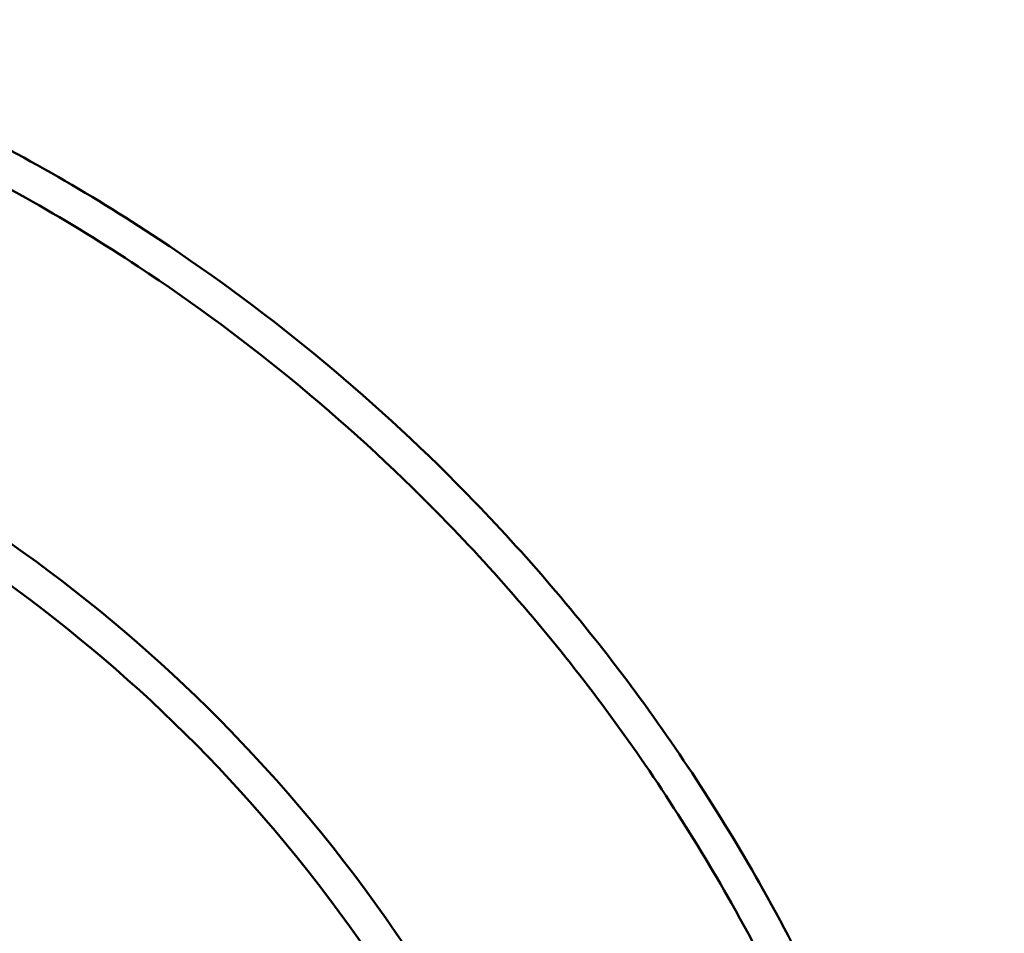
# Model space of a CAD drawing. Header units: millimetres. Extents: x 0 to 898, y 0 to 874.
# Tile 7 of 16: x 467 to 525, y 373 to 426. Entities that reach past the tile are written whole.
import ezdxf

# ---------------------------------------------------------------- set-up
doc = ezdxf.new("R2010")
doc.units = ezdxf.units.MM
doc.layers.add('Visible (ANSI)', color=7, linetype='Continuous', lineweight=50)

msp = doc.modelspace()

# ---------------------------------------------------------------- linework, layer by layer
at = {"layer": 'Visible (ANSI)'}
for points, knots in [([(431.611, 213.306), (444.38, 215.307), (456.791, 219.581), (478.454, 231.641), (487.879, 239.104), (504.416, 257.245), (511.321, 268.105), (520.417, 290.025), (523.102, 300.872), (524.118, 311.878), (524.625, 317.381), (524.717, 322.923), (524.068, 333.959), (523.326, 339.454), (521.026, 350.271), (519.467, 355.593), (515.566, 365.944), (513.225, 370.973), (508.217, 379.899), (505.653, 383.852), (500.04, 391.4), (496.99, 394.994), (488.169, 404.132), (481.984, 409.278), (471.229, 416.4), (466.962, 418.833), (458.14, 423.107), (453.586, 424.949), (448.93, 426.48)], [0.155714, 0.155714, 0.155714, 0.155714, 0.50886, 0.50886, 0.832978, 0.832978, 1.179154, 1.179154, 1.48064, 1.48064, 1.48064, 1.631384, 1.631384, 1.782127, 1.782127, 1.932871, 1.932871, 2.083614, 2.083614, 2.211746, 2.211746, 2.339878, 2.339878, 2.557702, 2.557702, 2.691152, 2.691152, 2.824602, 2.824602, 2.824602, 2.824602]), ([(441.891, 426.48), (444.027, 425.922), (446.146, 425.298), (448.244, 424.61), (452.809, 423.112), (457.273, 421.31), (465.923, 417.127), (470.108, 414.746), (480.659, 407.775), (486.728, 402.737), (495.39, 393.787), (498.386, 390.267), (503.903, 382.872), (506.424, 378.997), (511.351, 370.248), (513.656, 365.317), (517.501, 355.166), (519.041, 349.945), (521.318, 339.331), (522.056, 333.938), (522.713, 323.103), (522.632, 317.66), (522.144, 312.254), (521.166, 301.443), (518.547, 290.782), (509.646, 269.228), (502.876, 258.542), (486.643, 240.686), (477.384, 233.337), (456.181, 221.509), (444.084, 217.315), (431.632, 215.324)], [-2.885934, -2.885934, -2.885934, -2.885934, -2.824602, -2.824602, -2.824602, -2.691152, -2.691152, -2.557702, -2.557702, -2.339878, -2.339878, -2.211746, -2.211746, -2.083614, -2.083614, -1.932871, -1.932871, -1.782127, -1.782127, -1.631384, -1.631384, -1.48064, -1.48064, -1.48064, -1.179154, -1.179154, -0.832978, -0.832978, -0.50886, -0.50886, -0.158548, -0.158548, -0.158548, -0.158548]), ([(431.632, 233.11), (433.291, 233.429), (434.942, 233.793), (440.814, 235.265), (444.971, 236.632), (453.045, 239.953), (456.961, 241.905), (467.524, 248.163), (473.799, 253.094), (484.728, 264.283), (489.415, 270.507), (495.486, 281.175), (497.437, 285.295), (500.696, 293.782), (502.006, 298.149), (503.954, 307.029), (504.593, 311.542), (505.186, 320.614), (505.14, 325.172), (504.752, 329.701), (503.976, 338.759), (501.825, 347.699), (494.26, 366.268), (488.262, 375.656), (473.955, 391.006), (465.892, 397.191), (447.369, 407.031), (436.758, 410.392), (422.142, 412.233), (418.362, 412.47), (414.582, 412.47)], [-2.952083, -2.952083, -2.952083, -2.952083, -2.896088, -2.896088, -2.75141, -2.75141, -2.606733, -2.606733, -2.344433, -2.344433, -2.088216, -2.088216, -1.937501, -1.937501, -1.786785, -1.786785, -1.636069, -1.636069, -1.485353, -1.485353, -1.485353, -1.183921, -1.183921, -0.820549, -0.820549, -0.488273, -0.488273, -0.125288, -0.125288, 0, 0, 0, 0]), ([(414.582, 410.48), (418.287, 410.48), (421.991, 410.247), (436.314, 408.439), (446.711, 405.137), (464.85, 395.477), (472.74, 389.406), (486.729, 374.348), (492.584, 365.143), (499.952, 346.95), (502.037, 338.197), (502.776, 329.334), (503.146, 324.902), (503.181, 320.444), (502.581, 311.573), (501.946, 307.161), (500.022, 298.484), (498.733, 294.219), (495.53, 285.931), (493.616, 281.909), (487.664, 271.499), (483.074, 265.429), (472.385, 254.521), (466.253, 249.716), (455.937, 243.621), (452.114, 241.719), (444.233, 238.486), (440.176, 237.155), (434.572, 235.754), (433.089, 235.423), (431.599, 235.131)], [0, 0, 0, 0, 0.125288, 0.125288, 0.488273, 0.488273, 0.820549, 0.820549, 1.183921, 1.183921, 1.485353, 1.485353, 1.485353, 1.636069, 1.636069, 1.786785, 1.786785, 1.937501, 1.937501, 2.088216, 2.088216, 2.344433, 2.344433, 2.606733, 2.606733, 2.75141, 2.75141, 2.896088, 2.896088, 2.947669, 2.947669, 2.947669, 2.947669])]:
    msp.add_open_spline(points, degree=3, knots=knots, dxfattribs=at)

doc.saveas('drawing.dxf')
